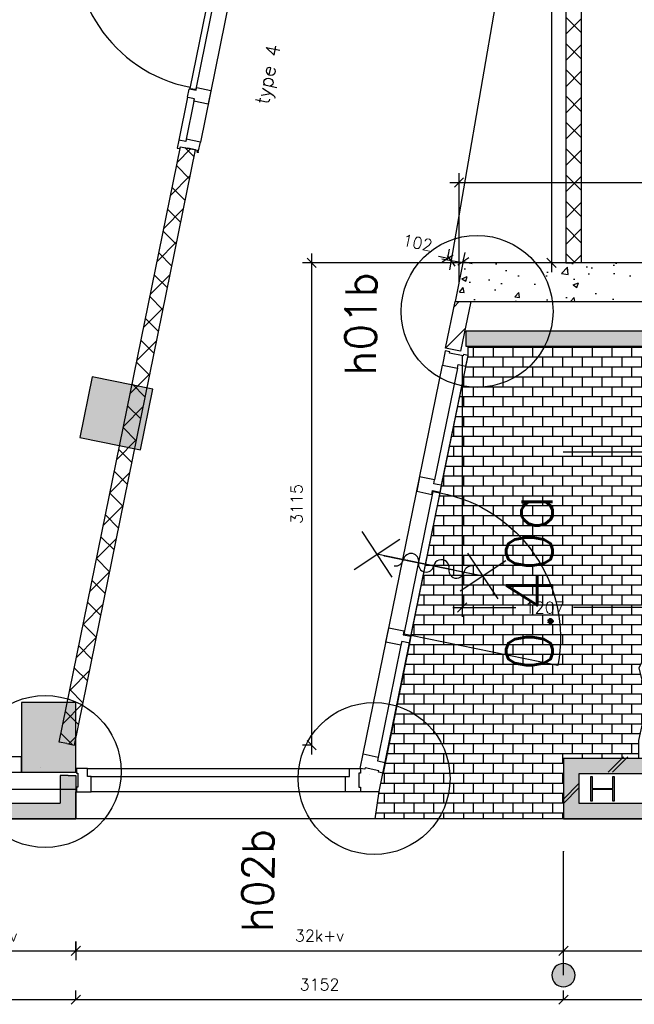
# Model space of a CAD drawing. Extents: x -29284 to 2055880, y -64816 to 121103.
# Tile 6 of 123: x 13770 to 17743, y -2196 to 4162. Entities that reach past the tile are written whole.
import ezdxf
from ezdxf.enums import TextEntityAlignment as Align

# ---------------------------------------------------------------- set-up
doc = ezdxf.new("R2010")
doc.units = 0
doc.header["$LTSCALE"] = 50
doc.header["$MEASUREMENT"] = 0
doc.header["$PDMODE"] = 3
doc.header["$PDSIZE"] = 0.1
doc.layers.get('0').update_dxf_attribs({"linetype": 'CONTINUOUS'})
doc.layers.get('DEFPOINTS').update_dxf_attribs({"linetype": 'CONTINUOUS'})
for name, color, linetype in [('_DETAILNUMMERS', 4, 'CONTINUOUS'), ('_DETAILNUMMERSTEKST', 4, 'CONTINUOUS'), ('A--A21--_F123-', 9, 'CONTINUOUS'), ('A--A22--_F123-', 9, 'CONTINUOUS'), ('A--A28--_F-2--', 7, 'CONTINUOUS'), ('A--L21--', 3, 'CONTINUOUS'), ('A--L21--_F-2--', 7, 'CONTINUOUS'), ('A--L21A2_ISOLATIE', 1, 'CONTINUOUS'), ('A--L21A3_BUITENWAND', 3, 'CONTINUOUS'), ('A--L22--', 3, 'CONTINUOUS'), ('A--L22--_F-2--', 7, 'CONTINUOUS'), ('A--L28--', 7, 'CONTINUOUS'), ('A--L28--_F-2--', 7, 'CONTINUOUS'), ('A--L31--', 2, 'CONTINUOUS'), ('A--L31--_F123-', 7, 'CONTINUOUS'), ('A--L32--', 7, 'CONTINUOUS'), ('A--L32--_F123-', 1, 'CONTINUOUS'), ('A--L32--_F123-DRAAIR', 7, 'CONTINUOUS'), ('A--L65--', 7, 'CONTINUOUS'), ('A--L65--_F-23-', 7, 'CONTINUOUS'), ('A--L65--_F123-', 7, 'CONTINUOUS'), ('A--M$1A-_F123-', 1, 'CONTINUOUS'), ('A--M1$A-_F123-', 1, 'CONTINUOUS'), ('A--T$1A-_F123-_RN', 4, 'CONTINUOUS'), ('NIEUWE_INDELING', 2, 'CONTINUOUS'), ('TEKSTKOZIJNMERK', 2, 'CONTINUOUS'), ('X--LR---_CP', 7, 'CONTINUOUS')]:
    doc.layers.add(name, color=color, linetype=linetype)
doc.layers.add('bruto vloeroppervlak', color=3, linetype='CONTINUOUS', plot=False)
doc.styles.add('ALFA-0_25', font='ROMANS')
doc.styles.add('B-01', font='SIMPLEX.SHX', dxfattribs={"width": 0.8, "height": 4.5})
doc.styles.add('HIEMSTRA', font='romans.shx')
doc.dimstyles.new('1op2', dxfattribs={"dimscale": 30, "dimtxt": 2.5, "dimasz": 2, "dimexe": 2, "dimexo": 0, "dimgap": 2, "dimtad": 1, "dimdec": 0, "dimzin": 0, "dimdsep": 46, "dimtxsty": 'HIEMSTRA', "dimblk1": 'OBLIQUE', "dimblk2": 'OBLIQUE', "dimsah": 1, "dimcen": -3, "dimdle": 2, "dimclrd": 2, "dimclre": 2, "dimclrt": 3, "dimadec": 0, "dimazin": 0, "dimtfac": 1, "dimtdec": 0, "dimtofl": 0, "dimtmove": 2, "dimatfit": 3, "dimldrblk": 'OBLIQUE', "dimfxl": 1, "dimtvp": 0.8333333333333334, "dimtolj": 1, "dimtzin": 0, "dimarcsym": 0})
doc.dimstyles.new('STANDARD$0', dxfattribs={"dimscale": 30, "dimtxt": 2.5, "dimasz": 2, "dimexe": 2, "dimexo": 0, "dimgap": 2, "dimtad": 1, "dimdec": 0, "dimzin": 0, "dimdsep": 46, "dimtxsty": 'ALFA-0_25', "dimblk1": 'OBLIQUE', "dimblk2": 'OBLIQUE', "dimsah": 1, "dimcen": -3, "dimdle": 2, "dimclrd": 1, "dimclre": 1, "dimclrt": 2, "dimadec": 0, "dimazin": 0, "dimtfac": 0.6666666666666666, "dimtofl": 0, "dimtmove": 2, "dimatfit": 3, "dimldrblk": 'OBLIQUE', "dimfxl": 1, "dimtvp": 0.8333333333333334, "dimtolj": 1, "dimtzin": 0, "dimarcsym": 0})

# ---------------------------------------------------------------- blocks, each defined once
blk = doc.blocks.new('*U1140')
at = {"layer": 'A--A21--_F123-', "color": 2}
for points in [[(0, 0), (-49.99999999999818, -50.00000000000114), (969.9999999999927, 2.182787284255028e-11), (1019.999999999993, -49.99999999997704)], [(969.9999999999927, 2.182787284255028e-11), (919.9999999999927, 50.00000000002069), (0, 0), (49.99999999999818, 50.00000000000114)]]:
    blk.add_solid(points, dxfattribs=at)
at = {"layer": 'A--L21--_F-2--', "color": 3, "linetype": 'Continuous'}
for points in [[(49.99999999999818, 50.00000000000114), (49.99999999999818, 50.00000000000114), (919.9999999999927, 50.00000000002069), (919.9999999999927, 50.00000000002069)], [(-49.99999999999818, -50.00000000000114), (-49.99999999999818, -50.00000000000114), (1019.999999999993, -49.99999999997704), (1019.999999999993, -49.99999999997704)]]:
    blk.add_lwpolyline(points, dxfattribs=at)
blk = doc.blocks.new('*U1139')
at = {"layer": 'A--A21--_F123-', "color": 2}
for points in [[(0, -229.9999999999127), (-50, -179.9999999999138), (0, 0), (-50, 0)], [(0, 0), (50, 0), (0, -229.9999999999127), (50, -279.9999999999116)]]:
    blk.add_solid(points, dxfattribs=at)
at = {"layer": 'A--L21--_F-2--', "color": 3, "linetype": 'Continuous'}
for points in [[(0, 0), (-50, 0), (-50, -179.9999999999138), (-50, -179.9999999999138)], [(0, 0), (50, 0), (50, -279.9999999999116), (50, -279.9999999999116)]]:
    blk.add_lwpolyline(points, dxfattribs=at)
blk = doc.blocks.new('_OBLIQUE')
at = {"color": 0, "linetype": 'ByBlock'}
blk.add_line((-0.5, -0.5), (0.5, 0.5), dxfattribs=at)
blk = doc.blocks.new('*D865')
at = {"layer": 'A--M1$A-_F123-', "color": 1, "lineweight": -2, "transparency": 16777216}
for p, q in [((16630.20098684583, 1994.849298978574), (16630.20098684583, 305.6975580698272)), ((17837.40961406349, 1372.239953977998), (17837.40961406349, 305.6975580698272)), ((16570.20098684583, 365.6975580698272), (16977.07102784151, 365.6975580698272)), ((17897.40961406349, 365.6975580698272), (17350.64245641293, 365.6975580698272))]:
    blk.add_line(p, q, dxfattribs=at)
at = {"layer": 'DEFPOINTS', "color": 0, "transparency": 16777216}
for p in [(16630.20098684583, 1994.849298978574), (17837.40961406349, 1372.239953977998), (17837.40961406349, 365.6975580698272)]:
    blk.add_point(p, dxfattribs=at)
at = {"layer": 'A--M1$A-_F123-', "color": 1, "lineweight": -2, "transparency": 16777216, "xscale": 60, "yscale": 60, "zscale": 60, "rotation": 180}
blk.add_blockref('_OBLIQUE', (16630.20098684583, 365.6975580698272), dxfattribs=at)
at = {"layer": 'A--M1$A-_F123-', "color": 1, "lineweight": -2, "transparency": 16777216, "xscale": 60, "yscale": 60, "zscale": 60}
blk.add_blockref('_OBLIQUE', (17837.40961406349, 365.6975580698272), dxfattribs=at)
at = {"layer": 'A--M1$A-_F123-', "color": 2, "transparency": 16777216, "insert": (17163.85674212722, 365.6975580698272), "char_height": 75, "attachment_point": 5, "style": 'ALFA-0_25'}
blk.add_mtext('\\A1;1207', dxfattribs=at)
blk = doc.blocks.new('*D873')
at = {"layer": 'A--M$1A-_F123-', "color": 1, "linetype": 'Continuous', "lineweight": -2, "transparency": 16777216}
for p, q in [((13062.66831998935, -1850.203237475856), (13062.66831998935, -1790.203237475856)), ((14132.66831009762, -1790.203237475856), (14132.66831009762, -1910.203237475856)), ((13002.66831998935, -1850.203237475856), (14192.66831009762, -1850.203237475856))]:
    blk.add_line(p, q, dxfattribs=at)
at = {"layer": 'DEFPOINTS', "color": 0, "linetype": 'Continuous', "transparency": 16777216}
for p in [(14132.66831009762, -1790.203237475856, 1.638471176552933), (13062.66831998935, -1850.203237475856, 1.638471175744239), (14132.66831009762, -1850.203237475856)]:
    blk.add_point(p, dxfattribs=at)
at = {"layer": 'A--M$1A-_F123-', "color": 1, "linetype": 'Continuous', "lineweight": -2, "transparency": 16777216, "xscale": 60, "yscale": 60, "zscale": 60, "rotation": 180}
blk.add_blockref('_OBLIQUE', (13062.66831998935, -1850.203237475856), dxfattribs=at)
at = {"layer": 'A--M$1A-_F123-', "color": 1, "linetype": 'Continuous', "lineweight": -2, "transparency": 16777216, "xscale": 60, "yscale": 60, "zscale": 60}
blk.add_blockref('_OBLIQUE', (14132.66831009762, -1850.203237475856), dxfattribs=at)
at = {"layer": 'A--M$1A-_F123-', "color": 2, "linetype": 'Continuous', "transparency": 16777216, "insert": (13597.66831504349, -1752.703237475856), "char_height": 75, "attachment_point": 5, "style": 'ALFA-0_25'}
blk.add_mtext('\\A1;11k-v', dxfattribs=at)
blk = doc.blocks.new('*D874')
at = {"layer": 'A--M$1A-_F123-', "color": 1, "linetype": 'Continuous', "lineweight": -2, "transparency": 16777216}
for p, q in [((14132.66831009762, -1850.203237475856), (14132.66831009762, -1790.203237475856)), ((17284.66831009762, -1850.203237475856), (17284.66831009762, -1790.203237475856)), ((14072.66831009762, -1850.203237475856), (17344.66831009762, -1850.203237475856))]:
    blk.add_line(p, q, dxfattribs=at)
at = {"layer": 'DEFPOINTS', "color": 0, "linetype": 'Continuous', "transparency": 16777216}
for p in [(14132.66831009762, -1850.203237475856), (17284.66831009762, -1850.203237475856), (17284.66831009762, -1850.203237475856)]:
    blk.add_point(p, dxfattribs=at)
at = {"layer": 'A--M$1A-_F123-', "color": 1, "linetype": 'Continuous', "lineweight": -2, "transparency": 16777216, "xscale": 60, "yscale": 60, "zscale": 60, "rotation": 180}
blk.add_blockref('_OBLIQUE', (14132.66831009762, -1850.203237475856), dxfattribs=at)
at = {"layer": 'A--M$1A-_F123-', "color": 1, "linetype": 'Continuous', "lineweight": -2, "transparency": 16777216, "xscale": 60, "yscale": 60, "zscale": 60}
blk.add_blockref('_OBLIQUE', (17284.66831009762, -1850.203237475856), dxfattribs=at)
at = {"layer": 'A--M$1A-_F123-', "color": 2, "linetype": 'Continuous', "transparency": 16777216, "insert": (15708.66831009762, -1752.703237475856), "char_height": 75, "attachment_point": 5, "style": 'ALFA-0_25'}
blk.add_mtext('\\A1;32k+v', dxfattribs=at)
blk = doc.blocks.new('*D876')
at = {"layer": 'A--M$1A-_F123-', "color": 1, "linetype": 'Continuous', "lineweight": -2, "transparency": 16777216}
for p, q in [((17284.66831009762, -1850.203237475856), (17284.66831009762, -1790.203237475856)), ((20907.66831009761, -1850.203237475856), (20907.66831009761, -1790.203237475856)), ((17224.66831009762, -1850.203237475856), (20967.66831009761, -1850.203237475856))]:
    blk.add_line(p, q, dxfattribs=at)
at = {"layer": 'DEFPOINTS', "color": 0, "linetype": 'Continuous', "transparency": 16777216}
for p in [(17284.66831009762, -1850.203237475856), (20907.66831009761, -1850.203237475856), (20907.66831009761, -1850.203237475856)]:
    blk.add_point(p, dxfattribs=at)
at = {"layer": 'A--M$1A-_F123-', "color": 1, "linetype": 'Continuous', "lineweight": -2, "transparency": 16777216, "xscale": 60, "yscale": 60, "zscale": 60, "rotation": 180}
blk.add_blockref('_OBLIQUE', (17284.66831009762, -1850.203237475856), dxfattribs=at)
at = {"layer": 'A--M$1A-_F123-', "color": 1, "linetype": 'Continuous', "lineweight": -2, "transparency": 16777216, "xscale": 60, "yscale": 60, "zscale": 60}
blk.add_blockref('_OBLIQUE', (20907.66831009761, -1850.203237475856), dxfattribs=at)
at = {"layer": 'A--M$1A-_F123-', "color": 2, "linetype": 'Continuous', "transparency": 16777216, "insert": (19096.16831009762, -1752.703237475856), "char_height": 75, "attachment_point": 5, "style": 'ALFA-0_25'}
blk.add_mtext('\\A1;37k-v', dxfattribs=at)
blk = doc.blocks.new('DETAILNR')
at = {"layer": '_DETAILNUMMERS'}
blk.add_circle((32.92718113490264, -23.2258544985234), 490.6935699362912, dxfattribs=at)
at = {"layer": 'X--LR---_CP'}
blk.add_point((0, 0), dxfattribs=at)
at = {"layer": '_DETAILNUMMERSTEKST', "style": 'ALFA-0_25'}
blk.add_attdef('DETAILNR', text='', height=200, rotation=90, dxfattribs=at).set_placement((-618.3754303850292, 223.8354966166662), align=Align.RIGHT)
blk = doc.blocks.new('*D882')
at = {"layer": 'A--M$1A-_F123-', "color": 1, "linetype": 'Continuous', "lineweight": -2, "transparency": 16777216}
for p, q in [((13062.66831009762, -2166.123160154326), (13062.66831009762, -2106.123160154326)), ((14132.66831009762, -2166.123160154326), (14132.66831009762, -2106.123160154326)), ((13002.66831009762, -2166.123160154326), (14192.66831009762, -2166.123160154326))]:
    blk.add_line(p, q, dxfattribs=at)
at = {"layer": 'DEFPOINTS', "color": 0, "linetype": 'Continuous', "transparency": 16777216}
for p in [(13062.66831009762, -2166.123160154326), (14132.66831009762, -2166.123160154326), (14132.66831009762, -2166.123160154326)]:
    blk.add_point(p, dxfattribs=at)
at = {"layer": 'A--M$1A-_F123-', "color": 1, "linetype": 'Continuous', "lineweight": -2, "transparency": 16777216, "xscale": 60, "yscale": 60, "zscale": 60, "rotation": 180}
blk.add_blockref('_OBLIQUE', (13062.66831009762, -2166.123160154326), dxfattribs=at)
at = {"layer": 'A--M$1A-_F123-', "color": 1, "linetype": 'Continuous', "lineweight": -2, "transparency": 16777216, "xscale": 60, "yscale": 60, "zscale": 60}
blk.add_blockref('_OBLIQUE', (14132.66831009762, -2166.123160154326), dxfattribs=at)
at = {"layer": 'A--M$1A-_F123-', "color": 2, "linetype": 'Continuous', "transparency": 16777216, "insert": (13597.66831009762, -2068.623160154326), "char_height": 75, "attachment_point": 5, "style": 'ALFA-0_25'}
blk.add_mtext('\\A1;1070', dxfattribs=at)
blk = doc.blocks.new('*D883')
at = {"layer": 'A--M$1A-_F123-', "color": 1, "linetype": 'Continuous', "lineweight": -2, "transparency": 16777216}
for p, q in [((14132.66831009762, -2166.123160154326), (14132.66831009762, -2106.123160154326)), ((17284.66831009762, -2166.123160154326), (17284.66831009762, -2106.123160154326)), ((14072.66831009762, -2166.123160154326), (17344.66831009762, -2166.123160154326))]:
    blk.add_line(p, q, dxfattribs=at)
at = {"layer": 'DEFPOINTS', "color": 0, "linetype": 'Continuous', "transparency": 16777216}
for p in [(14132.66831009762, -2166.123160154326), (17284.66831009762, -2166.123160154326), (17284.66831009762, -2166.123160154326)]:
    blk.add_point(p, dxfattribs=at)
at = {"layer": 'A--M$1A-_F123-', "color": 1, "linetype": 'Continuous', "lineweight": -2, "transparency": 16777216, "xscale": 60, "yscale": 60, "zscale": 60, "rotation": 180}
blk.add_blockref('_OBLIQUE', (14132.66831009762, -2166.123160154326), dxfattribs=at)
at = {"layer": 'A--M$1A-_F123-', "color": 1, "linetype": 'Continuous', "lineweight": -2, "transparency": 16777216, "xscale": 60, "yscale": 60, "zscale": 60}
blk.add_blockref('_OBLIQUE', (17284.66831009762, -2166.123160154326), dxfattribs=at)
at = {"layer": 'A--M$1A-_F123-', "color": 2, "linetype": 'Continuous', "transparency": 16777216, "insert": (15708.66831009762, -2068.623160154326), "char_height": 75, "attachment_point": 5, "style": 'ALFA-0_25'}
blk.add_mtext('\\A1;3152', dxfattribs=at)
blk = doc.blocks.new('*D884')
at = {"layer": 'A--M$1A-_F123-', "color": 1, "linetype": 'Continuous', "lineweight": -2, "transparency": 16777216}
for p, q in [((17284.66831009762, -2166.123160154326), (17284.66831009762, -2106.123160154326)), ((20907.66831009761, -2166.123160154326), (20907.66831009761, -2106.123160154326)), ((17224.66831009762, -2166.123160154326), (20967.66831009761, -2166.123160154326))]:
    blk.add_line(p, q, dxfattribs=at)
at = {"layer": 'DEFPOINTS', "color": 0, "linetype": 'Continuous', "transparency": 16777216}
for p in [(17284.66831009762, -2166.123160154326), (20907.66831009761, -2166.123160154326), (20907.66831009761, -2166.123160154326)]:
    blk.add_point(p, dxfattribs=at)
at = {"layer": 'A--M$1A-_F123-', "color": 1, "linetype": 'Continuous', "lineweight": -2, "transparency": 16777216, "xscale": 60, "yscale": 60, "zscale": 60, "rotation": 180}
blk.add_blockref('_OBLIQUE', (17284.66831009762, -2166.123160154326), dxfattribs=at)
at = {"layer": 'A--M$1A-_F123-', "color": 1, "linetype": 'Continuous', "lineweight": -2, "transparency": 16777216, "xscale": 60, "yscale": 60, "zscale": 60}
blk.add_blockref('_OBLIQUE', (20907.66831009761, -2166.123160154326), dxfattribs=at)
at = {"layer": 'A--M$1A-_F123-', "color": 2, "linetype": 'Continuous', "transparency": 16777216, "insert": (19096.16831009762, -2068.623160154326), "char_height": 75, "attachment_point": 5, "style": 'ALFA-0_25'}
blk.add_mtext('\\A1;3623', dxfattribs=at)
blk = doc.blocks.new('*D897')
at = {"layer": 'A--M$1A-_F123-', "color": 1, "linetype": 'Continuous', "lineweight": -2, "transparency": 16777216}
for p, q in [((16609.98382038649, 2466.936817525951), (16609.98382038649, 3171.779090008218)), ((23602.42273253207, 2509.936817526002), (23602.42273253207, 3171.779090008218)), ((16549.98382038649, 3111.779090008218), (23662.42273253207, 3111.779090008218))]:
    blk.add_line(p, q, dxfattribs=at)
at = {"layer": 'DEFPOINTS', "color": 0, "linetype": 'Continuous', "transparency": 16777216}
for p in [(23602.42273253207, 3111.779090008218), (23602.42273253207, 2509.936817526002), (16609.98382038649, 2466.936817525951)]:
    blk.add_point(p, dxfattribs=at)
at = {"layer": 'A--M$1A-_F123-', "color": 1, "linetype": 'Continuous', "lineweight": -2, "transparency": 16777216, "xscale": 60, "yscale": 60, "zscale": 60, "rotation": 180}
blk.add_blockref('_OBLIQUE', (16609.98382038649, 3111.779090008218), dxfattribs=at)
at = {"layer": 'A--M$1A-_F123-', "color": 1, "linetype": 'Continuous', "lineweight": -2, "transparency": 16777216, "xscale": 60, "yscale": 60, "zscale": 60}
blk.add_blockref('_OBLIQUE', (23602.42273253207, 3111.779090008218), dxfattribs=at)
at = {"layer": 'A--M$1A-_F123-', "color": 2, "linetype": 'Continuous', "transparency": 16777216, "insert": (20106.20327645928, 3209.279090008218), "char_height": 75, "attachment_point": 5, "style": 'ALFA-0_25'}
blk.add_mtext('\\A1;6992', dxfattribs=at)
blk = doc.blocks.new('*D898')
at = {"layer": 'A--M1$A-_F123-', "color": 2, "linetype": 'Continuous', "lineweight": -2, "transparency": 16777216}
for p, q in [((16535.31071372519, 2612.334628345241), (16549.06081243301, 2679.835844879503)), ((16537.08466819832, 2621.043226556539), (16478.29204987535, 2633.019370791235)), ((16635.44650723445, 2591.936817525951), (16649.19660594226, 2659.438034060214)), ((16637.22046170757, 2600.64541573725), (16696.01308003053, 2588.669271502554))]:
    blk.add_line(p, q, dxfattribs=at)
at = {"layer": 'DEFPOINTS', "color": 0, "linetype": 'Continuous', "transparency": 16777216}
for p in [(16535.31071372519, 2612.334628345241), (16537.08466819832, 2621.043226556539), (16635.44650723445, 2591.936817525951)]:
    blk.add_point(p, dxfattribs=at)
at = {"layer": 'A--M1$A-_F123-', "color": 2, "linetype": 'Continuous', "lineweight": -2, "transparency": 16777216, "xscale": 60, "yscale": 60, "zscale": 60}
for p, rotation in [((16537.08466819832, 2621.043226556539), 348.4862903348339), ((16637.22046170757, 2600.64541573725), 168.4862903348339)]:
    blk.add_blockref('_OBLIQUE', p, dxfattribs=dict(at, rotation=rotation))
at = {"layer": 'A--M1$A-_F123-', "color": 3, "linetype": 'Continuous', "transparency": 16777216, "insert": (16342.36111682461, 2721.282690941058), "char_height": 75, "attachment_point": 5, "rotation": 348.48629033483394, "style": 'HIEMSTRA'}
blk.add_mtext('\\A1;102', dxfattribs=at)
blk = doc.blocks.new('DILATATIEVOEG')
at = {"layer": 'A--L21A3_BUITENWAND', "linetype": 'Continuous'}
h = blk.add_hatch(color=256, dxfattribs=at)
edge = h.paths.add_edge_path()
edge.add_arc((-800, 0), 75, 0, 360)
blk.add_line((-800, 0), (0, 0), dxfattribs=at)
blk.add_circle((-800, 0), 75, dxfattribs=at)
at = {"layer": 'X--LR---_CP', "linetype": 'Continuous'}
blk.add_point((0, 0), dxfattribs=at)
blk = doc.blocks.new('dr_930type4')
at = {"layer": 'A--L32--_F123-', "color": 1}
for p, q in [((67, 0), (1307, 0)), ((1057, -93.75), (1307, -93.75)), ((1038, -139), (1322, -139))]:
    blk.add_line(p, q, dxfattribs=at)
at = {"layer": 'A--L32--_F123-'}
for points in [[(0, -9), (0, 0), (67, 0), (67, -93.75), (52, -93.75), (52, -139), (0, -139), (0, -121), (12, -121), (12, -9), (0, -9)], [(969, 0), (1055, 0), (1057, 0), (1057, -93.75), (1057, -93.75), (1040, -93.75), (1040, -137), (1038, -139), (986, -139), (984, -137), (984, -93.75), (969, -93.75), (967, -93.75), (967, 0)], [(1374, -9), (1374, 0), (1307, 0), (1307, -93.75), (1322, -93.75), (1322, -139), (1374, -139), (1374, -121), (1362, -121), (1362, -9), (1374, -9)], [(54, -95.57359312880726), (54, -135.5735931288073), (980.1199999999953, -135.5735931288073), (977.1199999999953, -95.57359312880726), (54, -95.57359312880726)]]:
    blk.add_lwpolyline(points, close=True, dxfattribs=at)
blk.add_point((1374, 0), dxfattribs=at)
blk.add_point((1374, 0), dxfattribs=at)
at = {"layer": 'A--L32--_F123-DRAAIR', "color": 1}
blk.add_lwpolyline([(54, -135.5735931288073), (54, -1065.573593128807, 0.414213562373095), (973, -135.8235931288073)], format="xyb", dxfattribs=at)
at = {"layer": 'X--LR---_CP', "color": 1, "linetype": 'Continuous'}
blk.add_point((0, 0), dxfattribs=at)
at = {"layer": 'X--LR---_CP', "color": 1}
blk.add_point((982, 0), dxfattribs=at)
blk = doc.blocks.new('*U1073')
at = {"layer": 'A--A22--_F123-', "linetype": 'Continuous'}
h = blk.add_hatch(dxfattribs=at)
h.set_pattern_fill('ALFAKRS', color=256, scale=120, style=0)
h.set_pattern_definition([(45, (-17349.78333147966, -4785.68763104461), (-84.85281374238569, 84.8528137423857), []), (135, (-17349.78333147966, -4785.68763104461), (-84.8528137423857, -84.85281374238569), [])])
h.paths.add_polyline_path([(0, 0), (50, 0), (50, -2193.750813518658), (0, -2193.750813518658), (-50, -2193.750813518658), (-50, 0)])
at = {"layer": 'A--L22--_F-2--', "color": 2, "linetype": 'Continuous'}
for points in [[(0, 0), (-50, 0), (-50, -2193.750813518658), (0, -2193.750813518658)], [(0, 0), (50, 0), (50, -2193.750813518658), (0, -2193.750813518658)]]:
    blk.add_lwpolyline(points, dxfattribs=at)
blk = doc.blocks.new('*U1063')
at = {"layer": 'A--A22--_F123-', "linetype": 'Continuous'}
h = blk.add_hatch(dxfattribs=at)
h.set_pattern_fill('ALFAKRS', color=256, scale=120, style=0)
h.set_pattern_definition([(45, (-14074.65245035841, 512.7799258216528), (-84.85281374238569, 84.8528137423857), []), (135, (-14074.65245035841, 512.7799258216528), (-84.8528137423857, -84.85281374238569), [])])
h.paths.add_polyline_path([(0, 0), (-48.99384860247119, 9.980120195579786), (734.1306328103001, 3854.451081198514), (783.1244814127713, 3844.470961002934), (832.1183300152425, 3834.490840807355), (48.99384860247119, -9.98012019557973)])
at = {"layer": 'A--L22--_F-2--', "color": 2, "linetype": 'Continuous'}
for points in [[(0, 0), (-48.99384860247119, 9.980120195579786), (734.1306328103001, 3854.451081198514), (783.1244814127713, 3844.470961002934)], [(0, 0), (48.99384860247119, -9.98012019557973), (832.1183300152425, 3834.490840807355), (783.1244814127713, 3844.470961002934)]]:
    blk.add_lwpolyline(points, dxfattribs=at)
blk = doc.blocks.new('*D1000')
at = {"layer": 'A--M$1A-_F123-', "color": 2, "lineweight": -2, "transparency": 16777216}
for p, q in [((15657.44697174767, 2651.936817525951), (15657.44697174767, -582.7600460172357)), ((16696.01308003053, 2591.936817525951), (15597.44697174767, 2591.936817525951)), ((15657.44697174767, -522.7600460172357), (15597.44697174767, -522.7600460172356))]:
    blk.add_line(p, q, dxfattribs=at)
at = {"layer": 'DEFPOINTS', "color": 0, "transparency": 16777216}
for p in [(16696.01308003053, 2591.936817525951), (15657.44697174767, -522.7600460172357), (15657.44697174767, -522.7600460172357)]:
    blk.add_point(p, dxfattribs=at)
at = {"layer": 'A--M$1A-_F123-', "color": 2, "lineweight": -2, "transparency": 16777216, "xscale": 60, "yscale": 60, "zscale": 60}
for p, rotation in [((15657.44697174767, 2591.936817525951), 90), ((15657.44697174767, -522.7600460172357), 270)]:
    blk.add_blockref('_OBLIQUE', p, dxfattribs=dict(at, rotation=rotation))
at = {"layer": 'A--M$1A-_F123-', "color": 3, "transparency": 16777216, "insert": (15559.94697174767, 1034.588385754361), "char_height": 75, "attachment_point": 5, "rotation": 90, "style": 'HIEMSTRA'}
blk.add_mtext('\\A1;3115', dxfattribs=at)
blk = doc.blocks.new('*D1002')
at = {"layer": 'A--M$1A-_F123-', "color": 2, "lineweight": -2, "transparency": 16777216}
for p, q in [((17207.46288462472, 6395.181143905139), (17207.46288462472, 2531.936817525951)), ((17299.78333147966, 6335.181143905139), (17147.46288462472, 6335.181143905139)), ((17299.78333147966, 2591.936817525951), (17147.46288462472, 2591.936817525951))]:
    blk.add_line(p, q, dxfattribs=at)
at = {"layer": 'DEFPOINTS', "color": 0, "transparency": 16777216}
for p in [(17299.78333147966, 6335.181143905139), (17207.46288462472, 2591.936817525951), (17299.78333147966, 2591.936817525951)]:
    blk.add_point(p, dxfattribs=at)
at = {"layer": 'A--M$1A-_F123-', "color": 2, "lineweight": -2, "transparency": 16777216, "xscale": 60, "yscale": 60, "zscale": 60}
for p, rotation in [((17207.46288462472, 6335.181143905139), 90), ((17207.46288462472, 2591.936817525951), 270)]:
    blk.add_blockref('_OBLIQUE', p, dxfattribs=dict(at, rotation=rotation))
at = {"layer": 'A--M$1A-_F123-', "color": 3, "transparency": 16777216, "insert": (17109.96288462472, 4463.558980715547), "char_height": 75, "attachment_point": 5, "rotation": 90, "style": 'HIEMSTRA'}
blk.add_mtext('\\A1;3743', dxfattribs=at)
blk = doc.blocks.new('*D1003')
at = {"layer": 'A--M$1A-_F123-', "color": 2, "lineweight": -2, "transparency": 16777216}
for p, q in [((17214.9762086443, 6410.710430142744), (16547.77955816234, 2546.184566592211)), ((17299.78333147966, 6335.181143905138), (17145.64313317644, 6361.792901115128)), ((16635.44650723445, 2591.936817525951), (16498.86202913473, 2615.517642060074))]:
    blk.add_line(p, q, dxfattribs=at)
at = {"layer": 'DEFPOINTS', "color": 0, "transparency": 16777216}
for p in [(17299.78333147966, 6335.181143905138), (16557.98733138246, 2605.30986883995), (16635.44650723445, 2591.936817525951)]:
    blk.add_point(p, dxfattribs=at)
at = {"layer": 'A--M$1A-_F123-', "color": 2, "lineweight": -2, "transparency": 16777216, "xscale": 60, "yscale": 60, "zscale": 60}
for p, rotation in [((17204.76843542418, 6351.585127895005), 80.2046483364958), ((16557.98733138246, 2605.30986883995), 260.2046483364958)]:
    blk.add_blockref('_OBLIQUE', p, dxfattribs=dict(at, rotation=rotation))
at = {"layer": 'A--M$1A-_F123-', "color": 3, "transparency": 16777216, "insert": (16785.29926725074, 4495.035129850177), "char_height": 75, "attachment_point": 5, "rotation": 80.20464833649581, "style": 'HIEMSTRA'}
blk.add_mtext('\\A1;3802', dxfattribs=at)
blk = doc.blocks.new('Q020491-')
at = {"layer": 'A--A28--_F-2--', "linetype": 'Continuous'}
blk.add_hatch(color=3, dxfattribs=at).paths.add_polyline_path([(79.99999999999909, -76), (-80, -76), (-80, -67), (-3, -67), (-3, 67), (-80, 67), (-80, 76), (79.99999999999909, 76), (79.99999999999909, 67), (3, 67), (3, -67), (79.99999999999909, -67)])
at = {"layer": 'A--L28--_F-2--', "color": 3, "linetype": 'Continuous'}
blk.add_lwpolyline([(79.99999999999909, -76), (-80, -76), (-80, -67), (-3, -67), (-3, 67), (-80, 67), (-80, 76), (79.99999999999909, 76), (79.99999999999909, 67), (3, 67), (3, -67), (79.99999999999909, -67)], close=True, dxfattribs=at)
at = {"layer": 'X--LR---_CP', "color": 1, "linetype": 'Continuous'}
for p in [(-3, 0), (0, 0), (3, 0)]:
    blk.add_point(p, dxfattribs=at)
blk = doc.blocks.new('A$C766D7820')
at = {"layer": 'A--L31--', "color": 2, "linetype": 'Continuous'}
blk.add_line((-2657.200540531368, 150.1307811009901), (-2657.207884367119, 51.13078137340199), dxfattribs=at)
for points in [[(-2752.200540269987, 150.1378282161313), (-2657.200540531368, 150.1307811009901), (-2657.207884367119, 51.13078137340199), (-2682.207884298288, 51.13263587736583), (-2682.211667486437, 0.132636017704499), (-2752.211667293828, 0.137828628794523), (-2752.209441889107, 30.13782854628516), (-2743.209441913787, 30.13716092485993), (-2743.202765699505, 120.1371606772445), (-2752.202765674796, 120.1378282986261)], [(-1921.098321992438, 150.0593257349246), (-1826.098322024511, 150.0617936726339), (-1826.095750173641, 51.06179370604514), (-1851.095750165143, 51.06114424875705), (-1851.094425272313, 0.06114426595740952), (-1896.094425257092, 0.05997524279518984), (-1896.095165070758, 28.53812350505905), (-1896.095165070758, 28.53812350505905), (-1896.095750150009, 51.05997522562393), (-1921.095750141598, 51.05932576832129)], [(-831.0983217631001, 150.0593257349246), (-926.0983217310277, 150.0617936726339), (-926.1008935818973, 51.06179370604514), (-901.1008935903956, 51.06114424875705), (-901.1022184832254, 0.06114426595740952), (-856.1022184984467, 0.05997524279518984), (-856.1014786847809, 28.53812350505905), (-856.1014786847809, 28.53812350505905), (-856.1008936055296, 51.05997522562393), (-831.1008936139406, 51.05932576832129)], [(0.003896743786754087, 149.999999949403), (-94.99610322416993, 150.0024678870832), (-94.99867507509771, 51.00246792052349), (-69.99867508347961, 51.00181846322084), (-69.9999999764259, 0.001818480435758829), (0, 0), (0.0007793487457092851, 29.99999998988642), (-8.999220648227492, 30.00023379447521), (-8.99688260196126, 120.0002337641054), (0.003117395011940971, 119.9999999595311)], [(-906.1051810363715, 1.06090667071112), (-1846.104480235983, 1.131668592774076), (-1846.101197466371, 46.13166847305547), (-906.1018982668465, 46.06090655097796)]]:
    blk.add_lwpolyline(points, close=True, dxfattribs=at)
at = {"layer": 'A--L31--_F123-', "color": 1, "linetype": 'Continuous'}
for p, q in [((-2657.200540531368, 150.1307811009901), (-94.99610322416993, 150.0024678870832)), ((-1896.094425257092, 0.05997524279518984), (-2752.196643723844, -0.00122056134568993)), ((-1921.095750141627, 51.06062468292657), (-2657.19796868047, 51.11748253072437)), ((-856.1022184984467, 0.05997524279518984), (-3.1694071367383e-08, -0.00122056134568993)), ((-94.99867507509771, 51.00246792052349), (-831.1008936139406, 51.05932576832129))]:
    blk.add_line(p, q, dxfattribs=at)
blk.add_lwpolyline([(-906.1051854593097, 1.000277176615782, -0.4142135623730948), (-1846.17524658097, -968.9289583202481), (-1846.104484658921, 1.071039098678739)], format="xyb", dxfattribs=at)
blk = doc.blocks.new('S060204-')
at = {"layer": 'A--L65--_F-23-', "color": 255}
blk.add_circle((0, 0), 0.0123, dxfattribs=at)
at = {"layer": 'A--L65--_F123-', "color": 1, "linetype": 'Continuous'}
for points in [[(-1.25, 6.25), (1.25, 3.75)], [(1.25, 6.25), (-1.25, 3.75)], [(0, 0), (0, 5)]]:
    blk.add_lwpolyline(points, dxfattribs=at)
blk = doc.blocks.new('S060205A')
at = {"layer": 'A--L65--_F-23-', "color": 255}
blk.add_circle((0, -0.01230000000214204), 0.0123, dxfattribs=at)
at = {"layer": 'A--L65--_F123-', "color": 1, "linetype": 'Continuous'}
for points in [[(-0.5, 5.737699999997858, 0.41), (0, 5.237699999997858)], [(0, 4.237699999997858, 1), (0, 5.237699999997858)], [(0, 4.237699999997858, 1), (0, 3.237699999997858)], [(0, 2.237699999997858, 1), (0, 3.237699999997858)], [(0, 2.237699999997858, 1), (0, 1.237699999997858)], [(0.5, 0.737699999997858, 0.41), (0, 1.237699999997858)]]:
    blk.add_lwpolyline(points, format="xyb", dxfattribs=at)
blk.add_lwpolyline([(0, -0.01230000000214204), (0, 6.237699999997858)], dxfattribs=at)
at = {"layer": 'A--L65--', "xscale": -1}
blk.add_blockref('S060204-', (0, 1.487699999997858), dxfattribs=at)
blk.add_blockref('S060204-', (0, 1.487699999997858), dxfattribs=at)
at = {"layer": 'A--L65--', "rotation": 180}
blk.add_blockref('S060204-', (0, 4.487699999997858), dxfattribs=at)
blk.add_blockref('S060204-', (0, 4.487699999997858), dxfattribs=at)

msp = doc.modelspace()

# ---------------------------------------------------------------- hatches: boundary and pattern name
at = {"layer": 'A--L21A2_ISOLATIE', "linetype": 'Continuous', "ltscale": 10}
h = msp.add_hatch(dxfattribs=at)
h.set_pattern_fill('AR-CONC', color=256, scale=50, style=0)
h.set_pattern_definition([(49.99999999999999, (-1342.381575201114, 273.4451334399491), (358.6300913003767, -31.37606749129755), [37.5, -412.5]), (355, (-1342.381575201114, 273.4451334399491), (-69.3756668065, 376.0960668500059), [30, -330]), (100.4514, (-1312.495735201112, 270.8304634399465), (289.2546908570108, 344.7197710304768), [31.870095, -350.571056]), (46.18420000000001, (-1342.381575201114, 373.4451334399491), (533.6205243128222, -82.75950716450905), [56.25, -618.75]), (96.6356, (-1297.913202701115, 366.5484799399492), (467.3313527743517, 487.0589354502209), [47.80514399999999, -525.8564999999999]), (351.1842, (-1342.381575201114, 373.4451334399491), (467.3309725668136, 487.0593004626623), [45, -495]), (21, (-1292.381575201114, 348.4451334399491), (298.4535260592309, -201.3094453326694), [37.5, -412.5]), (326.0000000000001, (-1292.381575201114, 348.4451334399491), (121.6576659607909, 362.5750225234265), [30, -330]), (71.4514, (-1267.510458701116, 331.6693304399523), (420.111314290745, 161.2652483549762), [31.870095, -350.571056]), (37.50000000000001, (-1342.381575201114, 273.4451334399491), (6.079927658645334, 166.4469269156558), [0, -326, 0, -335, 0, -331.25]), (7.499999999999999, (-1342.381575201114, 273.4451334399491), (131.5347687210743, 197.2058559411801), [0, -191, 0, -318.5, 0, -126.25]), (327.5, (-1453.881575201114, 273.4451334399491), (266.9112180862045, -11.2774358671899), [0, -125, 0, -390, 0, -517.5]), (317.5, (-1503.881575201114, 273.4451334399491), (291.5930846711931, 50.05249116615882), [0, -162.5, 0, -259, 0, -367.5])])
h.paths.add_polyline_path([(16635.44650723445, 2591.936817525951), (16584.52113353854, 2341.936817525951), (23601.78026302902, 2341.936817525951), (23601.78026302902, 2591.936817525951)])
at = {"layer": 'A--L21A2_ISOLATIE', "linetype": 'Continuous'}
h = msp.add_hatch(dxfattribs=at)
h.set_pattern_fill('AR-B816', color=9, scale=8, style=0)
h.set_pattern_definition([(0, (0, 0), (0, 64), []), (90, (0, 0), (-63.99999999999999, 64), [64, -64])])
h.paths.add_polyline_path([(16094.50884386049, -822.7657161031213), (16668.43060904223, 1994.343109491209), (16668.43060904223, 2051.936817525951), (17837.40961406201, 2051.936817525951), (17837.40961406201, 762.2399539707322), (17940.39260844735, 723.1509017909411), (17865.53053278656, 408.8372712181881), (17910.08356358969, 259.4166669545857), (17771.95325218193, -25.2147562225), (17826.29960179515, -235.7085114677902), (17770.15314970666, -492.0238419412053), (17770.15314970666, -607.7600460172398), (17284.66831009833, -607.7600460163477), (17284.66831009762, -997.7600460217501), (16068.29649989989, -997.7600460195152)])
at = {"layer": 'A--L21A2_ISOLATIE', "linetype": 'Continuous', "ltscale": 10}
msp.add_hatch(color=53, dxfattribs=at).paths.add_polyline_path([(13782.66831009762, -697.7600460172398), (14132.66831009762, -697.7600460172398), (14132.66831009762, -247.7600460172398), (13782.66831009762, -247.7600460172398)])
h = msp.add_hatch(color=2, dxfattribs=at)
h.paths.add_polyline_path([(17384.6683100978, -897.7600460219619), (20807.66831009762, -897.7600460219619), (20807.66831009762, -707.7600460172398), (17384.66831009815, -707.7600460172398)], flags=16)
h.paths.add_polyline_path([(17284.66831009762, -997.7600460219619), (20907.66831009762, -997.7600460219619), (20907.66831009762, -607.7600460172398), (17284.66831009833, -607.7600460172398)])
at = {"layer": 'A--L31--', "linetype": 'Continuous', "ltscale": 10}
for color, points in [(256, [(23619.42273253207, 2051.936817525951), (16656.20180023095, 2051.936817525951), (16656.20180023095, 2151.936817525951), (23619.42273253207, 2151.936817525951)]), (53, [(14158.30944722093, 1464.208157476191), (14550.26023604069, 1384.367195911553), (14630.10119760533, 1776.317984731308), (14238.15040878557, 1856.158946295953)])]:
    msp.add_hatch(color=color, dxfattribs=at).paths.add_polyline_path(points)

# ---------------------------------------------------------------- linework, layer by layer
at = {"layer": 'A--L21A2_ISOLATIE', "linetype": 'Continuous', "ltscale": 10}
msp.add_line((14132.66831009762, -809.1366616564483), (13062.66831009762, -809.1366616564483), dxfattribs=at)
at = {"layer": 'A--L21A2_ISOLATIE', "color": 2, "linetype": 'Continuous', "ltscale": 10}
for points in [[(16635.44650723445, 2591.936817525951), (16584.52113353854, 2341.936817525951), (23601.78026302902, 2341.936817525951), (23601.78026302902, 2591.936817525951)], [(13062.66831009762, -697.7600460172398), (13782.66831009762, -697.7600460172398), (13782.66831009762, -597.7600460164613), (13062.66831009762, -597.7600460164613)]]:
    msp.add_lwpolyline(points, close=True, dxfattribs=at)
at = {"layer": 'A--L21A2_ISOLATIE', "color": 9, "linetype": 'Continuous'}
msp.add_lwpolyline([(16094.50884386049, -822.7657161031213), (16668.43060904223, 1994.343109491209), (16668.43060904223, 2051.936817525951), (17837.40961406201, 2051.936817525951), (17837.40961406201, 762.2399539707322), (17940.39260844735, 723.1509017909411), (17865.53053278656, 408.8372712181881), (17910.08356358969, 259.4166669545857), (17771.95325218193, -25.2147562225), (17826.29960179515, -235.7085114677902), (17770.15314970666, -492.0238419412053), (17770.15314970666, -607.7600460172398), (17284.66831009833, -607.7600460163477), (17284.66831009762, -997.7600460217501), (16068.29649989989, -997.7600460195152), (16094.50884386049, -822.7657161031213)], dxfattribs=at)
at = {"layer": 'A--L21A2_ISOLATIE', "linetype": 'Continuous', "ltscale": 10}
for points in [[(13782.66831009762, -697.7600460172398), (14132.66831009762, -697.7600460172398), (14132.66831009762, -247.7600460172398), (13782.66831009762, -247.7600460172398)], [(17284.66831009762, -997.7600460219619), (20907.66831009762, -997.7600460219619), (20907.66831009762, -607.7600460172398), (17284.66831009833, -607.7600460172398)], [(17384.6683100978, -897.7600460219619), (20807.66831009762, -897.7600460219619), (20807.66831009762, -707.7600460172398), (17384.66831009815, -707.7600460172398)]]:
    msp.add_lwpolyline(points, close=True, dxfattribs=at)
at = {"layer": 'A--L31--', "color": 1, "linetype": 'Continuous', "ltscale": 10}
for p, q in [((16577.6458363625, 2308.081025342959), (16611.50162854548, 2341.936817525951)), ((16523.58934939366, 2041.892504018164), (16650.38569769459, 2168.688852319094))]:
    msp.add_line(p, q, dxfattribs=at)
at = {"layer": 'A--L31--', "linetype": 'Continuous', "ltscale": 10}
for points in [[(16584.52113353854, 2341.936817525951), (16686.69171922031, 2341.936817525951), (16619.7433115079, 2022.467073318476), (16523.58934939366, 2041.892504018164)], [(23619.42273253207, 2051.936817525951), (16656.20180023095, 2051.936817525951), (16656.20180023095, 2151.936817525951), (23619.42273253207, 2151.936817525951)]]:
    msp.add_lwpolyline(points, close=True, dxfattribs=at)
at = {"layer": 'A--L31--', "color": 1, "linetype": 'Continuous', "ltscale": 10}
msp.add_lwpolyline([(14158.30944722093, 1464.208157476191), (14550.26023604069, 1384.367195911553), (14630.10119760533, 1776.317984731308), (14238.15040878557, 1856.158946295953)], close=True, dxfattribs=at)
at = {"layer": 'A--L31--', "color": 2, "linetype": 'Continuous'}
for points in [[(14137.67597289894, -823.2013859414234), (14232.67596050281, -823.15285486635), (14232.62538601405, -724.1528677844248), (14207.62538927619, -724.1656391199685), (14207.59933575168, -673.1656457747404), (14137.59934488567, -673.2014055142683), (14137.61467048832, -703.2014015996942), (14146.61466931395, -703.1968039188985), (14146.66064612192, -793.1967921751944), (14137.66064729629, -793.201389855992)], [(15972.11044615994, -822.9898153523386), (15877.11044965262, -822.9640547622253), (15877.13729489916, -723.9640584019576), (15902.13729398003, -723.9708375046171), (15902.15112334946, -672.9708393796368), (15972.15112077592, -672.9898208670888), (15972.14298585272, -702.9898197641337), (15963.14298618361, -702.9873792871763), (15963.11858141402, -792.987375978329), (15972.11858108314, -792.9898164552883)]]:
    msp.add_lwpolyline(points, close=True, dxfattribs=at)
at = {"layer": 'A--L31--_F123-', "color": 1, "linetype": 'Continuous'}
for p, q in [((17573.40137525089, -697.7600460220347), (17673.40137525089, -597.7600460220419)), ((17601.68564649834, -697.7600460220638), (17701.68564649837, -597.7600460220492)), ((14206.70898511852, -672.7498572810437), (15972.10244070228, -672.5382842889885)), ((14232.62538601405, -724.1528677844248), (15877.13712277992, -724.5988003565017)), ((14227.66830660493, -822.7670727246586), (16094.50884386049, -822.7657161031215)), ((17284.66831009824, -870.8873390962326), (17384.66831009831, -770.887339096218)), ((17284.66831009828, -899.1716103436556), (17384.66831009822, -799.1716103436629))]:
    msp.add_line(p, q, dxfattribs=at)
at = {"layer": 'bruto vloeroppervlak', "linetype": 'Continuous'}
msp.add_lwpolyline([(23092.33622073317, 64121.81572527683), (19598.29618402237, 46969.06931010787), (17197.59750061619, 47458.09493380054), (7327.067410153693, -997.7600460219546), (14132.66831010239, -997.7600460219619), (14132.57913753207, -823.2039896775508), (16094.50884386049, -822.7657161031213), (16668.43060904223, 1994.343109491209), (16668.43060904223, 2051.936817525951), (25504.73764577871, 2051.93681752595), (31588.12278802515, 31970.01542195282), (31674.26251943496, 31966.80586184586), (39309.45695734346, 31966.80586184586)], dxfattribs=at)
at = {"layer": 'bruto vloeroppervlak', "color": 0, "linetype": 'Continuous'}
msp.add_lwpolyline([(20907.66831009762, -997.7600460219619), (3880.166993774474, -997.7600460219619)], dxfattribs=at)
at = {"layer": 'NIEUWE_INDELING'}
msp.add_line((17283.00363004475, 1372.239953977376), (20207.72090808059, 1372.239953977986), dxfattribs=at)
at = {"layer": 'NIEUWE_INDELING', "color": 2}
msp.add_line((17400.27408217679, -997.7600460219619), (14175.20243083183, -997.7600460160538), dxfattribs=at)

# ---------------------------------------------------------------- block references
at = {"layer": 'A--L21--', "linetype": 'Continuous'}
for name, p in [('*U1139', (14082.66831009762, -717.7600460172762)), ('*U1140', (13112.66831009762, -947.7600460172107))]:
    msp.add_blockref(name, p, dxfattribs=at)
at = {"layer": 'A--L21A2_ISOLATIE', "linetype": 'Continuous', "ltscale": 10, "rotation": 359.4938626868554}
msp.add_blockref('DETAILNR', (16694.03169588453, 2302.031105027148), dxfattribs=at).add_auto_attribs({'DETAILNR': 'h01b'})
at = {"layer": 'A--L21A2_ISOLATIE', "linetype": 'Continuous', "ltscale": 10}
ref = msp.add_blockref('DETAILNR', (13902.38546716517, -669.0337076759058), dxfattribs=dict(at, rotation=359.4938626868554))
ref.add_attrib('DETAILNR', 'hD03', dxfattribs={"layer": '_DETAILNUMMERSTEKST', "height": 200, "rotation": 89.4938626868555, "style": 'ALFA-0_25'}).set_placement((13448.85428056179, -997.7600460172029), align=Align.RIGHT)
ref = msp.add_blockref('DETAILNR', (16028.35034334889, -714.244230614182), dxfattribs=dict(at, rotation=359.4938626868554))
ref.add_attrib('DETAILNR', 'h02b', dxfattribs={"layer": '_DETAILNUMMERSTEKST', "height": 200, "rotation": 89.4938626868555, "style": 'ALFA-0_25'}).set_placement((15411.97632429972, -1063.033165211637), align=Align.RIGHT)
at = {"layer": 'A--L21A3_BUITENWAND', "color": 1, "xscale": -1, "rotation": 269.9962903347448}
msp.add_blockref('DILATATIEVOEG', (17284.72010679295, -1208.163214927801), dxfattribs=at)
at = {"layer": 'A--L22--'}
for name, p in [('*U1073', (17349.78333147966, 4785.68763104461)), ('*U1063', (14074.65245035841, -512.7799258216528))]:
    msp.add_blockref(name, p, dxfattribs=at)
at = {"layer": 'A--L28--', "color": 1, "linetype": 'Continuous', "rotation": 90}
msp.add_blockref('Q020491-', (17537.4636511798, -805.3635330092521), dxfattribs=at)
at = {"layer": 'A--L31--', "color": 1, "rotation": 78.48622388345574}
msp.add_blockref('A$C766D7820', (16668.43060904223, 1994.343109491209), dxfattribs=at)
at = {"layer": 'A--L32--', "linetype": 'Continuous', "rotation": 258.4862903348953}
msp.add_blockref('dr_930type4', (15199.20667091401, 4652.111700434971), dxfattribs=at)
at = {"layer": 'A--L65--', "xscale": 100, "yscale": 100, "zscale": 2, "rotation": 258.484735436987}
msp.add_blockref('S060205A', (16129.32133039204, 699.8051726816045), dxfattribs=at)

# ---------------------------------------------------------------- texts
at = {"layer": 'A--T$1A-_F123-_RN', "style": 'ALFA-0_25'}
msp.add_text('0.40a', height=299.9999999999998, rotation=90, dxfattribs=at).set_placement((17214.61842479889, -43.55486656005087))
at = {"layer": 'TEKSTKOZIJNMERK', "style": 'B-01'}
msp.add_text('type 4', height=90, rotation=78.48629033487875, dxfattribs=at).set_placement((15378.80895077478, 3610.394070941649))

# ---------------------------------------------------------------- dimensions: what is measured, and where the dimension line sits
at = {"layer": 'A--M$1A-_F123-'}
for base, p1, p2, angle, picture, middle in [((16557.98733138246, 2605.30986883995), (17299.78333147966, 6335.181143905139), (16635.44650723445, 2591.936817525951), 80.20464833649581, '*D1003', (16785.29926725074, 4495.035129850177)), ((17207.46288462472, 2591.936817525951), (17299.78333147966, 6335.181143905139), (17299.78333147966, 2591.936817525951), 90, '*D1002', (17109.96288462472, 4463.558980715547)), ((15657.44697174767, -522.7600460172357), (16696.01308003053, 2591.936817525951), (15657.44697174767, -522.7600460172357), 90, '*D1000', (15559.94697174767, 1034.588385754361))]:
    dim = msp.add_linear_dim(base=base, p1=p1, p2=p2, angle=angle, dimstyle='1op2', dxfattribs=at)
    dim.commit()
    dim.dimension.update_dxf_attribs({"geometry": picture, "text_midpoint": middle})
at = {"layer": 'A--M$1A-_F123-', "linetype": 'Continuous'}
for base, p1, p2, picture, middle in [((23602.42273253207, 3111.779090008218), (16609.98382038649, 2466.936817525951), (23602.42273253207, 2509.936817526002), '*D897', (20106.20327645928, 3209.279090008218)), ((14132.66831009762, -2166.123160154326), (13062.66831009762, -2166.123160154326), (14132.66831009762, -2166.123160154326), '*D882', (13597.66831009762, -2068.623160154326)), ((17284.66831009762, -2166.123160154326), (14132.66831009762, -2166.123160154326), (17284.66831009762, -2166.123160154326), '*D883', (15708.66831009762, -2068.623160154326)), ((20907.66831009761, -2166.123160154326), (17284.66831009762, -2166.123160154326), (20907.66831009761, -2166.123160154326), '*D884', (19096.16831009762, -2068.623160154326))]:
    dim = msp.add_linear_dim(base=base, p1=p1, p2=p2, dimstyle='STANDARD$0', dxfattribs=at)
    dim.commit()
    dim.dimension.update_dxf_attribs({"geometry": picture, "text_midpoint": middle})
for base, p1, p2, text, picture, middle in [((14132.66831009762, -1850.203237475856, -1.638471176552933), (13062.66831998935, -1850.203237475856), (14132.66831009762, -1790.203237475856), '11k-v', '*D873', (13597.66831504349, -1752.703237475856, -1.638471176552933)), ((17284.66831009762, -1850.203237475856), (14132.66831009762, -1850.203237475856), (17284.66831009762, -1850.203237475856), '32k+v', '*D874', (15708.66831009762, -1752.703237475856)), ((20907.66831009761, -1850.203237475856), (17284.66831009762, -1850.203237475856), (20907.66831009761, -1850.203237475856), '37k-v', '*D876', (19096.16831009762, -1752.703237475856))]:
    dim = msp.add_linear_dim(base=base, p1=p1, p2=p2, text=text, dimstyle='STANDARD$0', dxfattribs=at)
    dim.commit()
    dim.dimension.update_dxf_attribs({"geometry": picture, "text_midpoint": middle})
at = {"layer": 'A--M1$A-_F123-', "linetype": 'Continuous', "ltscale": 10}
dim = msp.add_linear_dim(base=(16537.08466819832, 2621.043226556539), p1=(16635.44650723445, 2591.936817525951), p2=(16535.31071372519, 2612.334628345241), angle=168.48629033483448, dimstyle='1op2', dxfattribs=at)
dim.commit()
dim.dimension.update_dxf_attribs({"geometry": '*D898', "text_midpoint": (16342.36111682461, 2721.282690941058), "dimtype": 161})
at = {"layer": 'A--M1$A-_F123-'}
dim = msp.add_linear_dim(base=(17837.40961406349, 365.6975580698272), p1=(16630.20098684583, 1994.849298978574), p2=(17837.40961406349, 1372.239953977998), dimstyle='STANDARD$0', dxfattribs=at)
dim.commit()
dim.dimension.update_dxf_attribs({"geometry": '*D865', "text_midpoint": (17163.85674212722, 365.6975580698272), "dimtype": 160})

doc.saveas('drawing.dxf')
